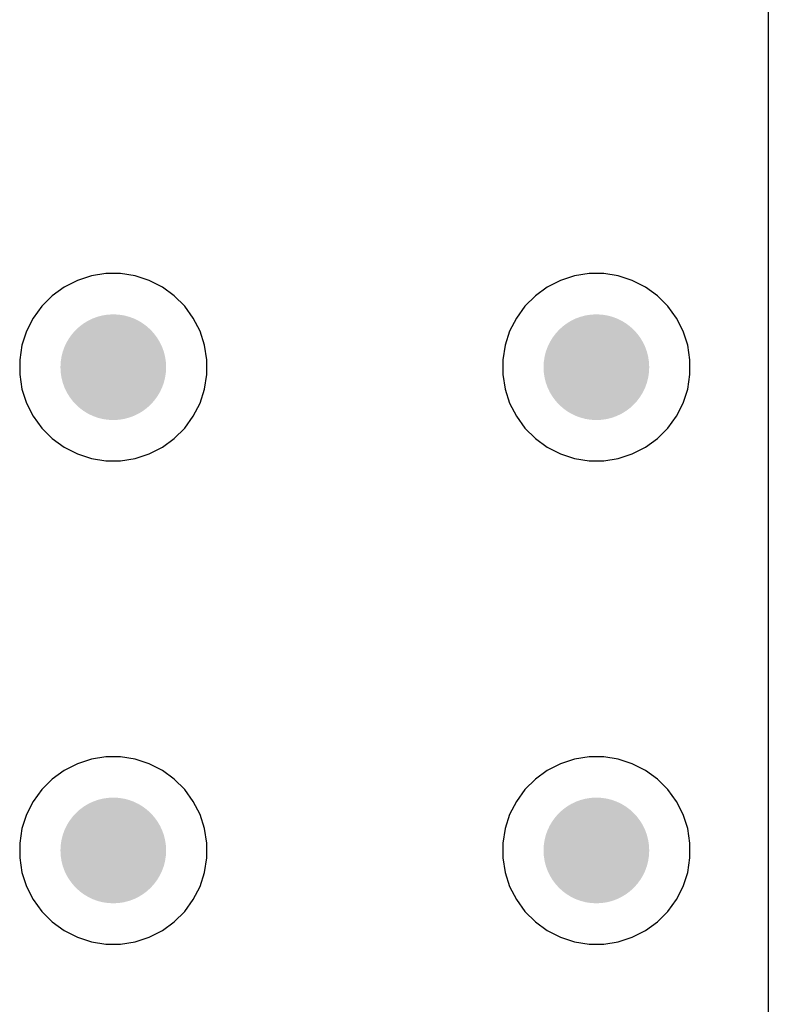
# Model space of a CAD drawing. Header units: inches. Extents: x 0 to 140, y 0 to 140.
# Tile 15 of 20: x 115 to 140, y 33 to 66. Entities that reach past the tile are written whole.
import ezdxf

# ---------------------------------------------------------------- set-up
doc = ezdxf.new("R2010")
doc.units = ezdxf.units.IN
doc.layers.add('BOTTOM', color=5, linetype='Continuous')
doc.layers.add('Pad Holes', color=156, linetype='Continuous')

msp = doc.modelspace()

# ---------------------------------------------------------------- hatches: boundary and pattern name
at = {"layer": 'BOTTOM'}
h = msp.add_hatch(color=5, dxfattribs=at)
edge = h.paths.add_edge_path()
edge.add_arc((118, 54), 1.5, 0, 360)
h = msp.add_hatch(color=5, dxfattribs=at)
edge = h.paths.add_edge_path()
edge.add_arc((134, 54), 1.5, 0, 360)
h = msp.add_hatch(color=5, dxfattribs=at)
edge = h.paths.add_edge_path()
edge.add_arc((118, 38), 1.5, 0, 360)
h = msp.add_hatch(color=5, dxfattribs=at)
edge = h.paths.add_edge_path()
edge.add_arc((134, 38), 1.5, 0, 360)
at = {"layer": 'Pad Holes'}
h = msp.add_hatch(color=7, dxfattribs=at)
edge = h.paths.add_edge_path()
edge.add_arc((118, 54), 1.75, 0, 360)
h = msp.add_hatch(color=7, dxfattribs=at)
edge = h.paths.add_edge_path()
edge.add_arc((134, 54), 1.75, 0, 360)
h = msp.add_hatch(color=7, dxfattribs=at)
edge = h.paths.add_edge_path()
edge.add_arc((118, 38), 1.75, 0, 360)
h = msp.add_hatch(color=7, dxfattribs=at)
edge = h.paths.add_edge_path()
edge.add_arc((134, 38), 1.75, 0, 360)

# ---------------------------------------------------------------- linework, layer by layer
at = {"layer": 'BOTTOM'}
for p, q in [((139.694, 134), (139.694, 6)), ((117.756, 57.1), (117.274, 57.023)), ((118.244, 57.1), (117.756, 57.1)), ((118.726, 57.023), (118.244, 57.1)), ((133.756, 57.1), (133.274, 57.023)), ((134.244, 57.1), (133.756, 57.1)), ((134.726, 57.023), (134.244, 57.1)), ((116.81, 56.873), (116.375, 56.651)), ((117.274, 57.023), (116.81, 56.873)), ((119.19, 56.873), (118.726, 57.023)), ((119.625, 56.651), (119.19, 56.873)), ((132.81, 56.873), (132.375, 56.651)), ((133.274, 57.023), (132.81, 56.873)), ((135.19, 56.873), (134.726, 57.023)), ((135.625, 56.651), (135.19, 56.873)), ((116.375, 56.651), (115.98, 56.364)), ((120.02, 56.364), (119.625, 56.651)), ((132.375, 56.651), (131.981, 56.364)), ((136.02, 56.364), (135.625, 56.651)), ((115.98, 56.364), (115.635, 56.019)), ((120.365, 56.019), (120.02, 56.364)), ((131.981, 56.364), (131.635, 56.019)), ((136.365, 56.019), (136.02, 56.364)), ((115.635, 56.019), (115.349, 55.624)), ((120.651, 55.624), (120.365, 56.019)), ((131.635, 56.019), (131.349, 55.624)), ((136.651, 55.624), (136.365, 56.019)), ((115.349, 55.624), (115.127, 55.19)), ((120.873, 55.19), (120.651, 55.624)), ((131.349, 55.624), (131.127, 55.19)), ((136.873, 55.19), (136.651, 55.624)), ((115.127, 55.19), (114.976, 54.726)), ((121.024, 54.726), (120.873, 55.19)), ((131.127, 55.19), (130.976, 54.726)), ((137.024, 54.726), (136.873, 55.19)), ((114.976, 54.726), (114.9, 54.244)), ((121.1, 54.244), (121.024, 54.726)), ((130.976, 54.726), (130.9, 54.244)), ((137.1, 54.244), (137.024, 54.726)), ((114.9, 54.244), (114.9, 53.756)), ((121.1, 53.756), (121.1, 54.244)), ((130.9, 54.244), (130.9, 53.756)), ((137.1, 53.756), (137.1, 54.244)), ((114.9, 53.756), (114.976, 53.274)), ((121.024, 53.274), (121.1, 53.756)), ((130.9, 53.756), (130.976, 53.274)), ((137.024, 53.274), (137.1, 53.756)), ((114.976, 53.274), (115.127, 52.81)), ((120.873, 52.81), (121.024, 53.274)), ((130.976, 53.274), (131.127, 52.81)), ((136.873, 52.81), (137.024, 53.274)), ((115.127, 52.81), (115.349, 52.375)), ((120.651, 52.375), (120.873, 52.81)), ((131.127, 52.81), (131.349, 52.375)), ((136.651, 52.375), (136.873, 52.81)), ((115.349, 52.375), (115.635, 51.98)), ((120.365, 51.98), (120.651, 52.375)), ((131.349, 52.375), (131.635, 51.98)), ((136.365, 51.98), (136.651, 52.375)), ((115.635, 51.98), (115.98, 51.635)), ((120.02, 51.635), (120.365, 51.98)), ((131.635, 51.98), (131.981, 51.635)), ((136.02, 51.635), (136.365, 51.98)), ((115.98, 51.635), (116.375, 51.348)), ((119.625, 51.348), (120.02, 51.635)), ((131.981, 51.635), (132.375, 51.348)), ((135.625, 51.348), (136.02, 51.635)), ((116.375, 51.348), (116.81, 51.127)), ((119.19, 51.127), (119.625, 51.348)), ((132.375, 51.348), (132.81, 51.127)), ((135.19, 51.127), (135.625, 51.348)), ((116.81, 51.127), (117.274, 50.976)), ((117.274, 50.976), (117.756, 50.9)), ((117.756, 50.9), (118.244, 50.9)), ((118.244, 50.9), (118.726, 50.976)), ((118.726, 50.976), (119.19, 51.127)), ((132.81, 51.127), (133.274, 50.976)), ((133.274, 50.976), (133.756, 50.9)), ((133.756, 50.9), (134.244, 50.9)), ((134.244, 50.9), (134.726, 50.976)), ((134.726, 50.976), (135.19, 51.127)), ((117.756, 41.1), (117.274, 41.023)), ((118.244, 41.1), (117.756, 41.1)), ((118.726, 41.023), (118.244, 41.1)), ((133.756, 41.1), (133.274, 41.023)), ((134.244, 41.1), (133.756, 41.1)), ((134.726, 41.023), (134.244, 41.1)), ((116.81, 40.873), (116.375, 40.651)), ((117.274, 41.023), (116.81, 40.873)), ((119.19, 40.873), (118.726, 41.023)), ((119.625, 40.651), (119.19, 40.873)), ((132.81, 40.873), (132.375, 40.651)), ((133.274, 41.023), (132.81, 40.873)), ((135.19, 40.873), (134.726, 41.023)), ((135.625, 40.651), (135.19, 40.873)), ((116.375, 40.651), (115.98, 40.364)), ((120.02, 40.364), (119.625, 40.651)), ((132.375, 40.651), (131.981, 40.364)), ((136.02, 40.364), (135.625, 40.651)), ((115.98, 40.364), (115.635, 40.019)), ((120.365, 40.019), (120.02, 40.364)), ((131.981, 40.364), (131.635, 40.019)), ((136.365, 40.019), (136.02, 40.364)), ((115.635, 40.019), (115.349, 39.624)), ((120.651, 39.624), (120.365, 40.019)), ((131.635, 40.019), (131.349, 39.624)), ((136.651, 39.624), (136.365, 40.019)), ((115.349, 39.624), (115.127, 39.19)), ((120.873, 39.19), (120.651, 39.624)), ((131.349, 39.624), (131.127, 39.19)), ((136.873, 39.19), (136.651, 39.624)), ((115.127, 39.19), (114.976, 38.726)), ((121.024, 38.726), (120.873, 39.19)), ((131.127, 39.19), (130.976, 38.726)), ((137.024, 38.726), (136.873, 39.19)), ((114.976, 38.726), (114.9, 38.244)), ((121.1, 38.244), (121.024, 38.726)), ((130.976, 38.726), (130.9, 38.244)), ((137.1, 38.244), (137.024, 38.726)), ((114.9, 38.244), (114.9, 37.756)), ((121.1, 37.756), (121.1, 38.244)), ((130.9, 38.244), (130.9, 37.756)), ((137.1, 37.756), (137.1, 38.244)), ((114.9, 37.756), (114.976, 37.274)), ((121.024, 37.274), (121.1, 37.756)), ((130.9, 37.756), (130.976, 37.274)), ((137.024, 37.274), (137.1, 37.756)), ((114.976, 37.274), (115.127, 36.81)), ((120.873, 36.81), (121.024, 37.274)), ((130.976, 37.274), (131.127, 36.81)), ((136.873, 36.81), (137.024, 37.274)), ((115.127, 36.81), (115.349, 36.375)), ((120.651, 36.375), (120.873, 36.81)), ((131.127, 36.81), (131.349, 36.375)), ((136.651, 36.375), (136.873, 36.81)), ((115.349, 36.375), (115.635, 35.98)), ((120.365, 35.98), (120.651, 36.375)), ((131.349, 36.375), (131.635, 35.98)), ((136.365, 35.98), (136.651, 36.375)), ((115.635, 35.98), (115.98, 35.635)), ((120.02, 35.635), (120.365, 35.98)), ((131.635, 35.98), (131.981, 35.635)), ((136.02, 35.635), (136.365, 35.98)), ((115.98, 35.635), (116.375, 35.348)), ((119.625, 35.348), (120.02, 35.635)), ((131.981, 35.635), (132.375, 35.348)), ((135.625, 35.348), (136.02, 35.635)), ((116.375, 35.348), (116.81, 35.127)), ((119.19, 35.127), (119.625, 35.348)), ((132.375, 35.348), (132.81, 35.127)), ((135.19, 35.127), (135.625, 35.348)), ((116.81, 35.127), (117.274, 34.976)), ((117.274, 34.976), (117.756, 34.9)), ((117.756, 34.9), (118.244, 34.9)), ((118.244, 34.9), (118.726, 34.976)), ((118.726, 34.976), (119.19, 35.127)), ((132.81, 35.127), (133.274, 34.976)), ((133.274, 34.976), (133.756, 34.9)), ((133.756, 34.9), (134.244, 34.9)), ((134.244, 34.9), (134.726, 34.976)), ((134.726, 34.976), (135.19, 35.127))]:
    msp.add_line(p, q, dxfattribs=at)

doc.saveas('drawing.dxf')
